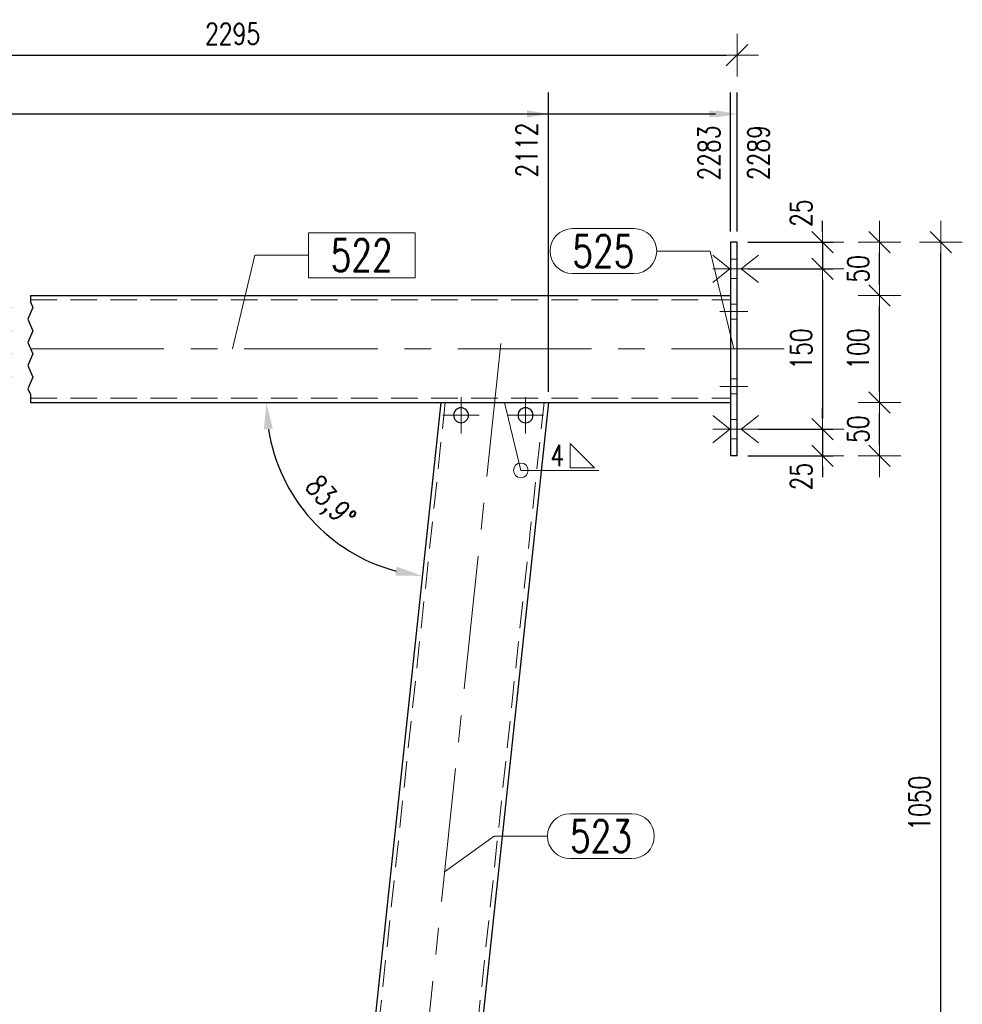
# Model space of a CAD drawing. Header units: millimetres. Extents: x -870 to -358, y 12812 to 13184.
# Tile 14 of 33: x -779 to -690, y 12907 to 12999. Entities that reach past the tile are written whole.
import ezdxf

# ---------------------------------------------------------------- set-up
doc = ezdxf.new("R2010")
doc.units = ezdxf.units.MM
doc.header["$LTSCALE"] = 10
doc.linetypes.add('HIDDEN', pattern=[0.375, 0.25, -0.125])
doc.linetypes.add('MITTE', pattern=[2, 1.25, -0.25, 0.25, -0.25])
doc.layers.get('Defpoints').update_dxf_attribs({"color": 1})
for name, color, linetype, lineweight in [('PS_Bolt', 4, 'Continuous', 13), ('PS_DIM', 4, 'Continuous', 13), ('PS_Hidden', 2, 'HIDDEN', 9), ('PS_Mid', 5, 'MITTE', 15), ('PS_Pos', 1, 'Continuous', 15), ('PS_Shape', 161, 'Continuous', 30), ('PS_SOLID', 7, 'Continuous', 30), ('PS_Weld', 1, 'Continuous', 9)]:
    doc.layers.add(name, color=color, linetype=linetype, lineweight=lineweight)
doc.styles.add('simplex', font='simplex.shx', dxfattribs={"width": 0.75})
doc.dimstyles.new('1_10_GŁ_DS1-LS10', dxfattribs={"dimtxt": 2, "dimasz": 2, "dimexe": 2, "dimexo": 1, "dimgap": 1, "dimtad": 1, "dimjust": 4, "dimdec": 0, "dimlfac": 10, "dimtxsty": 'simplex', "dimblk1": 'NONE', "dimsah": 1, "dimcen": 2, "dimclrd": 256, "dimclre": 256, "dimclrt": 3, "dimadec": 1, "dimazin": 0, "dimtfac": 1, "dimtdec": 0, "dimtmove": 2, "dimatfit": 3, "dimfxl": 1, "dimarcsym": 0})
doc.dimstyles.new('1_10_PRZ', dxfattribs={"dimtxt": 2, "dimasz": 1, "dimexe": 2, "dimexo": 5, "dimgap": 1, "dimtad": 1, "dimdec": 0, "dimlfac": 10, "dimtxsty": 'simplex', "dimblk": 'dimznak', "dimcen": 2, "dimse1": 1, "dimse2": 1, "dimclrt": 3, "dimadec": 1, "dimazin": 0, "dimtfac": 1, "dimtdec": 0, "dimtix": 1, "dimtmove": 2, "dimatfit": 3, "dimldrblk": 'dim-grot', "dimfxl": 1, "dimarcsym": 0})
doc.dimstyles.new('1_10_SC', dxfattribs={"dimtxt": 2, "dimasz": 1, "dimexe": 1, "dimexo": 1, "dimgap": 1, "dimtad": 1, "dimdec": 0, "dimlfac": 10, "dimtxsty": 'simplex', "dimblk": 'dimznak', "dimcen": 2, "dimclrd": 256, "dimclre": 256, "dimclrt": 3, "dimadec": 1, "dimazin": 0, "dimtfac": 1, "dimtdec": 0, "dimtix": 1, "dimtmove": 2, "dimatfit": 3, "dimldrblk": 'dim-grot', "dimfxl": 1, "dimarcsym": 0})
doc.dimstyles.new('średnice', dxfattribs={"dimtxt": 2, "dimasz": 2.5, "dimexe": 1, "dimexo": 1, "dimgap": 1, "dimtad": 1, "dimdec": 0, "dimlfac": 10, "dimtxsty": 'simplex', "dimcen": 2, "dimclrd": 256, "dimclre": 256, "dimclrt": 3, "dimadec": 1, "dimazin": 0, "dimtfac": 1, "dimtdec": 0, "dimtix": 1, "dimtmove": 1, "dimatfit": 0, "dimfxl": 1, "dimarcsym": 0})

# ---------------------------------------------------------------- blocks, each defined once
blk = doc.blocks.new('*D47')
at = {"layer": 'Defpoints', "color": 0, "transparency": 16777216}
for p in [(-729.228, 12990.671), (-805.37, 12963.671), (-729.228, 12963.671)]:
    blk.add_point(p, dxfattribs=at)
at = {"layer": 'PS_DIM', "lineweight": -2, "transparency": 16777216}
for p, q in [((-805.37, 12964.671), (-805.37, 12992.671)), ((-729.228, 12964.671), (-729.228, 12992.671)), ((-805.37, 12990.671), (-731.228, 12990.671))]:
    blk.add_line(p, q, dxfattribs=at)
at = {"layer": 'PS_DIM', "transparency": 16777216}
blk.add_solid([(-731.228, 12991.005), (-731.228, 12990.338), (-729.228, 12990.671)], dxfattribs=at)
at = {"layer": 'PS_DIM', "color": 3, "transparency": 16777216, "insert": (-731.248, 12987.294), "char_height": 2, "attachment_point": 5, "rotation": 90, "style": 'simplex'}
blk.add_mtext('2112', dxfattribs=at)
blk = doc.blocks.new('_None')
blk = doc.blocks.new('*D48')
at = {"layer": 'Defpoints', "color": 0, "transparency": 16777216}
for p in [(-712.175, 12990.671), (-712.175, 12978.671), (-805.37, 12963.671)]:
    blk.add_point(p, dxfattribs=at)
at = {"layer": 'PS_DIM', "lineweight": -2, "transparency": 16777216}
for p, q in [((-805.37, 12964.671), (-805.37, 12992.671)), ((-712.175, 12979.671), (-712.175, 12992.671)), ((-805.37, 12990.671), (-714.175, 12990.671))]:
    blk.add_line(p, q, dxfattribs=at)
at = {"layer": 'PS_DIM', "transparency": 16777216}
blk.add_solid([(-714.175, 12991.005), (-714.175, 12990.338), (-712.175, 12990.671)], dxfattribs=at)
at = {"layer": 'PS_DIM', "color": 3, "transparency": 16777216, "insert": (-714.195, 12987.008), "char_height": 2, "attachment_point": 5, "rotation": 90, "style": 'simplex'}
blk.add_mtext('2283', dxfattribs=at)
blk = doc.blocks.new('*D49')
at = {"layer": 'Defpoints', "color": 0, "transparency": 16777216}
for p in [(-711.575, 12990.671), (-711.575, 12978.671), (-805.37, 12963.671)]:
    blk.add_point(p, dxfattribs=at)
at = {"layer": 'PS_DIM', "lineweight": -2, "transparency": 16777216}
for p, q in [((-805.37, 12964.671), (-805.37, 12992.671)), ((-711.575, 12979.671), (-711.575, 12992.671)), ((-805.37, 12990.671), (-713.575, 12990.671))]:
    blk.add_line(p, q, dxfattribs=at)
at = {"layer": 'PS_DIM', "transparency": 16777216}
blk.add_solid([(-713.575, 12991.005), (-713.575, 12990.338), (-711.575, 12990.671)], dxfattribs=at)
at = {"layer": 'PS_DIM', "color": 3, "transparency": 16777216, "insert": (-709.555, 12987.044), "char_height": 2, "attachment_point": 5, "rotation": 90, "style": 'simplex'}
blk.add_mtext('2289', dxfattribs=at)
blk = doc.blocks.new('dimznak')
at = {"color": 0}
for points in [[(0, 2), (0, -2)], [(-2, 0), (2, 0)]]:
    blk.add_lwpolyline(points, dxfattribs=at)
at = {"color": 2}
blk.add_lwpolyline([(1, 1), (-1, -1)], dxfattribs=at)
blk = doc.blocks.new('*D50')
at = {"layer": 'Defpoints', "color": 0, "transparency": 16777216}
for p in [(-711.575, 12978.671), (-692.495, 12978.671), (-733.808, 12873.645)]:
    blk.add_point(p, dxfattribs=at)
at = {"layer": 'PS_DIM', "color": 0, "lineweight": -2, "transparency": 16777216}
blk.add_line((-692.495, 12874.645), (-692.495, 12977.671), dxfattribs=at)
for p, rotation in [((-692.495, 12978.671), 90), ((-692.495, 12873.645), 270)]:
    blk.add_blockref('dimznak', p, dxfattribs=dict(at, rotation=rotation))
at = {"layer": 'PS_DIM', "color": 3, "transparency": 16777216, "insert": (-694.495, 12926.158), "char_height": 2, "attachment_point": 5, "rotation": 90, "style": 'simplex'}
blk.add_mtext('1050', dxfattribs=at)
blk = doc.blocks.new('dim-grot')
blk.add_hatch(color=256).paths.add_polyline_path([(0, 0), (-2, 0.5), (-2, -0.5)])
blk.add_lwpolyline([(0, 0), (-2, 0.5), (-2, -0.5), (0, 0)])
blk = doc.blocks.new('*D66')
at = {"layer": 'Defpoints', "color": 0, "transparency": 16777216}
for p in [(-711.575, 12978.671), (-711.575, 12976.171), (-703.575, 12976.171)]:
    blk.add_point(p, dxfattribs=at)
at = {"layer": 'PS_DIM', "lineweight": -2, "transparency": 16777216}
for p, q in [((-703.575, 12979.671), (-703.575, 12980.671)), ((-710.575, 12978.671), (-702.575, 12978.671)), ((-703.575, 12978.671), (-703.575, 12976.171)), ((-710.575, 12976.171), (-702.575, 12976.171)), ((-703.575, 12975.171), (-703.575, 12974.171))]:
    blk.add_line(p, q, dxfattribs=at)
for p, rotation in [((-703.575, 12978.671), 270), ((-703.575, 12976.171), 90)]:
    blk.add_blockref('dimznak', p, dxfattribs=dict(at, rotation=rotation))
at = {"layer": 'PS_DIM', "color": 3, "transparency": 16777216, "insert": (-705.575, 12981.38), "char_height": 2, "attachment_point": 5, "rotation": 90, "style": 'simplex'}
blk.add_mtext('25', dxfattribs=at)
blk = doc.blocks.new('*D67')
at = {"layer": 'Defpoints', "color": 0, "transparency": 16777216}
for p in [(-711.575, 12976.171), (-710.575, 12961.171), (-703.575, 12961.171)]:
    blk.add_point(p, dxfattribs=at)
at = {"layer": 'PS_DIM', "lineweight": -2, "transparency": 16777216}
for p, q in [((-710.575, 12976.171), (-702.575, 12976.171)), ((-703.575, 12975.171), (-703.575, 12962.171)), ((-709.575, 12961.171), (-702.575, 12961.171))]:
    blk.add_line(p, q, dxfattribs=at)
for p, rotation in [((-703.575, 12976.171), 90), ((-703.575, 12961.171), 270)]:
    blk.add_blockref('dimznak', p, dxfattribs=dict(at, rotation=rotation))
at = {"layer": 'PS_DIM', "color": 3, "transparency": 16777216, "insert": (-705.575, 12968.671), "char_height": 2, "attachment_point": 5, "rotation": 90, "style": 'simplex'}
blk.add_mtext('150', dxfattribs=at)
blk = doc.blocks.new('*D68')
at = {"layer": 'Defpoints', "color": 0, "transparency": 16777216}
for p in [(-710.575, 12961.171), (-711.575, 12958.671), (-703.575, 12958.671)]:
    blk.add_point(p, dxfattribs=at)
at = {"layer": 'PS_DIM', "lineweight": -2, "transparency": 16777216}
for p, q in [((-703.575, 12962.171), (-703.575, 12963.171)), ((-709.575, 12961.171), (-702.575, 12961.171)), ((-703.575, 12961.171), (-703.575, 12958.671)), ((-710.575, 12958.671), (-702.575, 12958.671)), ((-703.575, 12957.671), (-703.575, 12956.671))]:
    blk.add_line(p, q, dxfattribs=at)
for p, rotation in [((-703.575, 12961.171), 270), ((-703.575, 12958.671), 90)]:
    blk.add_blockref('dimznak', p, dxfattribs=dict(at, rotation=rotation))
at = {"layer": 'PS_DIM', "color": 3, "transparency": 16777216, "insert": (-705.575, 12956.728), "char_height": 2, "attachment_point": 5, "rotation": 90, "style": 'simplex'}
blk.add_mtext('25', dxfattribs=at)
blk = doc.blocks.new('*D69')
at = {"layer": 'Defpoints', "color": 0, "transparency": 16777216}
for p in [(-712.175, 12963.671), (-698.237, 12963.671), (-711.575, 12958.671)]:
    blk.add_point(p, dxfattribs=at)
at = {"layer": 'PS_DIM', "color": 0, "lineweight": -2, "transparency": 16777216}
blk.add_line((-698.237, 12959.671), (-698.237, 12962.671), dxfattribs=at)
for p, rotation in [((-698.237, 12963.671), 90), ((-698.237, 12958.671), 270)]:
    blk.add_blockref('dimznak', p, dxfattribs=dict(at, rotation=rotation))
at = {"layer": 'PS_DIM', "color": 3, "transparency": 16777216, "insert": (-700.237, 12961.171), "char_height": 2, "attachment_point": 5, "rotation": 90, "style": 'simplex'}
blk.add_mtext('50', dxfattribs=at)
blk = doc.blocks.new('*D70')
at = {"layer": 'Defpoints', "color": 0, "transparency": 16777216}
for p in [(-712.175, 12973.671), (-698.237, 12973.671), (-712.175, 12963.671)]:
    blk.add_point(p, dxfattribs=at)
at = {"layer": 'PS_DIM', "color": 0, "lineweight": -2, "transparency": 16777216}
blk.add_line((-698.237, 12964.671), (-698.237, 12972.671), dxfattribs=at)
for p, rotation in [((-698.237, 12973.671), 90), ((-698.237, 12963.671), 270)]:
    blk.add_blockref('dimznak', p, dxfattribs=dict(at, rotation=rotation))
at = {"layer": 'PS_DIM', "color": 3, "transparency": 16777216, "insert": (-700.237, 12968.671), "char_height": 2, "attachment_point": 5, "rotation": 90, "style": 'simplex'}
blk.add_mtext('100', dxfattribs=at)
blk = doc.blocks.new('*D71')
at = {"layer": 'Defpoints', "color": 0, "transparency": 16777216}
for p in [(-711.575, 12978.671), (-698.237, 12978.671), (-712.175, 12973.671)]:
    blk.add_point(p, dxfattribs=at)
at = {"layer": 'PS_DIM', "color": 0, "lineweight": -2, "transparency": 16777216}
blk.add_line((-698.237, 12974.671), (-698.237, 12977.671), dxfattribs=at)
for p, rotation in [((-698.237, 12978.671), 90), ((-698.237, 12973.671), 270)]:
    blk.add_blockref('dimznak', p, dxfattribs=dict(at, rotation=rotation))
at = {"layer": 'PS_DIM', "color": 3, "transparency": 16777216, "insert": (-700.237, 12976.171), "char_height": 2, "attachment_point": 5, "rotation": 90, "style": 'simplex'}
blk.add_mtext('50', dxfattribs=at)
blk = doc.blocks.new('*D72')
at = {"layer": 'Defpoints', "color": 0, "transparency": 16777216}
for p in [(-777.695, 12963.671), (-739.285, 12963.671), (-712.175, 12963.671), (-753.71, 12956.011), (-748.66, 12875.833)]:
    blk.add_point(p, dxfattribs=at)
at = {"layer": 'PS_DIM', "lineweight": -2, "transparency": 16777216}
blk.add_arc((-739.285, 12963.671), 16.333, 188.77849, 255.12951, dxfattribs=at)
at = {"layer": 'PS_DIM', "transparency": 16777216}
for points in [[(-755.842, 12961.147), (-755.011, 12961.21), (-755.618, 12963.671)], [(-743.401, 12948.295), (-743.552, 12947.475), (-741.018, 12947.43)]]:
    blk.add_solid(points, dxfattribs=at)
at = {"layer": 'PS_DIM', "color": 3, "transparency": 16777216, "insert": (-749.802, 12954.216), "char_height": 2, "attachment_point": 5, "rotation": 311.954, "style": 'simplex'}
blk.add_mtext('83,9°', dxfattribs=at)
blk = doc.blocks.new('*D89')
at = {"layer": 'Defpoints', "color": 0, "transparency": 16777216}
for p in [(-711.575, 12996.177), (-805.97, 12978.671), (-711.575, 12978.671)]:
    blk.add_point(p, dxfattribs=at)
at = {"layer": 'PS_DIM', "color": 0, "lineweight": -2, "transparency": 16777216}
blk.add_line((-804.97, 12996.177), (-712.575, 12996.177), dxfattribs=at)
at = {"layer": 'PS_DIM', "color": 0, "lineweight": -2, "transparency": 16777216, "rotation": 180}
blk.add_blockref('dimznak', (-805.97, 12996.177), dxfattribs=at)
at = {"layer": 'PS_DIM', "color": 0, "lineweight": -2, "transparency": 16777216}
blk.add_blockref('dimznak', (-711.575, 12996.177), dxfattribs=at)
at = {"layer": 'PS_DIM', "color": 3, "transparency": 16777216, "insert": (-758.773, 12998.177), "char_height": 2, "attachment_point": 5, "style": 'simplex'}
blk.add_mtext('2295', dxfattribs=at)
blk = doc.blocks.new('*X162')
at = {"color": 1}
for p, q in [((-779.695, 12973.671), (-779.695, 12973.083)), ((-777.695, 12973.671), (-777.695, 12973.083)), ((-779.695, 12973.083), (-779.466, 12972.541)), ((-777.695, 12973.083), (-777.466, 12972.541)), ((-779.466, 12972.541), (-779.924, 12971.458)), ((-777.466, 12972.541), (-777.924, 12971.458)), ((-779.924, 12971.458), (-779.466, 12970.374)), ((-777.924, 12971.458), (-777.466, 12970.374)), ((-779.466, 12970.374), (-779.924, 12969.29)), ((-777.466, 12970.374), (-777.924, 12969.29)), ((-779.924, 12969.29), (-779.466, 12968.207)), ((-777.924, 12969.29), (-777.466, 12968.207)), ((-779.466, 12968.207), (-779.924, 12967.123)), ((-777.466, 12968.207), (-777.924, 12967.123)), ((-779.924, 12967.123), (-779.466, 12966.04)), ((-777.924, 12967.123), (-777.466, 12966.04)), ((-779.466, 12966.04), (-779.924, 12964.956)), ((-777.466, 12966.04), (-777.924, 12964.956)), ((-779.924, 12964.956), (-779.695, 12964.414)), ((-779.695, 12964.414), (-779.695, 12963.671)), ((-777.924, 12964.956), (-777.695, 12964.414)), ((-777.695, 12964.414), (-777.695, 12963.671))]:
    blk.add_line(p, q, dxfattribs=at)
at = {"layer": 'PS_Hidden', "color": 2, "linetype": 'HIDDEN'}
for p, q in [((-805.37, 12977.071), (-805.97, 12977.071)), ((-712.175, 12977.071), (-711.575, 12977.071)), ((-805.37, 12975.271), (-805.97, 12975.271)), ((-712.175, 12975.271), (-711.575, 12975.271)), ((-805.97, 12972.871), (-805.37, 12972.871)), ((-805.37, 12973.271), (-779.695, 12973.271)), ((-777.695, 12973.271), (-712.175, 12973.271)), ((-711.575, 12972.871), (-712.175, 12972.871)), ((-805.97, 12971.471), (-805.37, 12971.471)), ((-711.575, 12971.471), (-712.175, 12971.471)), ((-805.97, 12965.871), (-805.37, 12965.871)), ((-711.575, 12965.871), (-712.175, 12965.871)), ((-805.97, 12964.471), (-805.37, 12964.471)), ((-711.575, 12964.471), (-712.175, 12964.471)), ((-805.37, 12964.071), (-779.695, 12964.071)), ((-777.695, 12964.071), (-712.175, 12964.071)), ((-738.882, 12963.671), (-748.262, 12875.791)), ((-729.63, 12963.671), (-739.114, 12874.814)), ((-805.37, 12962.071), (-805.97, 12962.071)), ((-712.175, 12962.071), (-711.575, 12962.071)), ((-805.37, 12960.271), (-805.97, 12960.271)), ((-712.175, 12960.271), (-711.575, 12960.271)), ((-752.04, 12876.194), (-752.104, 12875.597)), ((-750.251, 12876.003), (-750.314, 12875.406)), ((-747.928, 12875.152), (-747.864, 12875.748)), ((-746.536, 12875.003), (-746.472, 12875.6)), ((-740.967, 12874.409), (-740.904, 12875.005)), ((-739.575, 12874.26), (-739.512, 12874.857)), ((-737.125, 12874.602), (-737.189, 12874.005)), ((-735.335, 12874.411), (-735.399, 12873.814))]:
    blk.add_line(p, q, dxfattribs=at)
at = {"layer": 'PS_Mid', "color": 5, "linetype": 'MITTE'}
for p, q in [((-806.97, 12976.171), (-804.37, 12976.171)), ((-710.575, 12976.171), (-713.175, 12976.171)), ((-804.37, 12972.171), (-806.97, 12972.171)), ((-713.175, 12972.171), (-710.575, 12972.171)), ((-733.669, 12969.174), (-744.218, 12870.331)), ((-810.37, 12968.671), (-779.695, 12968.671)), ((-777.695, 12968.671), (-707.175, 12968.671)), ((-804.37, 12965.171), (-806.97, 12965.171)), ((-713.175, 12965.171), (-710.575, 12965.171)), ((-737.401, 12964.171), (-737.401, 12960.771)), ((-737.401, 12964.171), (-737.401, 12960.771)), ((-731.367, 12964.171), (-731.367, 12960.771)), ((-731.367, 12964.171), (-731.367, 12960.771)), ((-735.701, 12962.471), (-739.101, 12962.471)), ((-735.701, 12962.471), (-739.101, 12962.471)), ((-729.667, 12962.471), (-733.067, 12962.471)), ((-729.667, 12962.471), (-733.067, 12962.471)), ((-806.97, 12961.171), (-804.37, 12961.171)), ((-710.575, 12961.171), (-713.175, 12961.171)), ((-751.315, 12874.507), (-751.039, 12877.093)), ((-747.062, 12876.668), (-747.338, 12874.083)), ((-740.101, 12875.925), (-740.377, 12873.34)), ((-736.4, 12872.916), (-736.124, 12875.501))]:
    blk.add_line(p, q, dxfattribs=at)
at = {"layer": 'PS_SOLID', "color": 7, "linetype": 'Continuous'}
for p, q in [((-805.97, 12958.671), (-805.97, 12978.671)), ((-805.97, 12978.671), (-805.37, 12978.671)), ((-805.37, 12958.671), (-805.37, 12978.671)), ((-711.575, 12978.671), (-712.175, 12978.671)), ((-712.175, 12978.671), (-712.175, 12958.671)), ((-711.575, 12958.671), (-711.575, 12978.671)), ((-805.37, 12973.671), (-779.695, 12973.671)), ((-777.695, 12973.671), (-712.175, 12973.671)), ((-805.37, 12963.671), (-779.695, 12963.671)), ((-777.695, 12963.671), (-712.175, 12963.671)), ((-739.285, 12963.671), (-748.66, 12875.833)), ((-739.285, 12963.671), (-729.228, 12963.671)), ((-729.228, 12963.671), (-738.716, 12874.772)), ((-805.97, 12958.671), (-805.37, 12958.671)), ((-711.575, 12958.671), (-712.175, 12958.671)), ((-753.695, 12875.767), (-753.631, 12876.364)), ((-733.744, 12874.241), (-753.631, 12876.364)), ((-753.695, 12875.767), (-733.808, 12873.645)), ((-733.808, 12873.645), (-733.744, 12874.241))]:
    blk.add_line(p, q, dxfattribs=at)
at = {"layer": 'PS_SOLID', "color": 7, "extrusion": (0, 0, -1)}
for centre in [(737.401, 12962.471), (731.367, 12962.471)]:
    blk.add_circle(centre, 0.7, dxfattribs=at)
blk = doc.blocks.new('*X163')
at = {"color": 3, "linetype": 'Continuous'}
for p, q in [((-713.85, 12977.451), (-712.25, 12976.171)), ((-709.575, 12977.451), (-711.175, 12976.171)), ((-712.25, 12976.171), (-713.85, 12974.891)), ((-709.575, 12976.171), (-713.85, 12976.171)), ((-711.175, 12976.171), (-709.575, 12974.891))]:
    blk.add_line(p, q, dxfattribs=at)
blk = doc.blocks.new('*X164')
at = {"color": 3, "linetype": 'Continuous'}
for p, q in [((-713.85, 12962.451), (-712.25, 12961.171)), ((-709.575, 12962.451), (-711.175, 12961.171)), ((-712.25, 12961.171), (-713.85, 12959.891)), ((-709.575, 12961.171), (-713.85, 12961.171)), ((-711.175, 12961.171), (-709.575, 12959.891))]:
    blk.add_line(p, q, dxfattribs=at)
blk = doc.blocks.new('*X171')
at = {"color": 1}
for p, q in [((-727.206, 12925.179), (-721.42, 12925.179)), ((-738.944, 12919.752), (-734.306, 12923.079)), ((-734.306, 12923.079), (-729.306, 12923.079)), ((-727.206, 12920.979), (-721.42, 12920.979))]:
    blk.add_line(p, q, dxfattribs=at)
for centre, start, end in [((-727.206, 12923.079), 90, 270), ((-721.42, 12923.079), 270, 90)]:
    blk.add_arc(centre, 2.1, start, end, dxfattribs=at)
at = {"color": 30, "style": 'simplex', "width": 0.75}
blk.add_text('523', height=3, dxfattribs=at).set_placement((-727.206, 12921.579))
blk = doc.blocks.new('*X172')
at = {"color": 1}
for p, q in [((-741.699, 12979.545), (-751.684, 12979.545)), ((-751.684, 12979.545), (-751.684, 12975.345)), ((-741.699, 12975.345), (-741.699, 12979.545)), ((-758.773, 12968.671), (-756.684, 12977.445)), ((-756.684, 12977.445), (-751.684, 12977.445)), ((-751.684, 12975.345), (-741.699, 12975.345))]:
    blk.add_line(p, q, dxfattribs=at)
at = {"color": 30, "style": 'simplex', "width": 0.75}
blk.add_text('522', height=3, dxfattribs=at).set_placement((-749.584, 12975.945))
blk = doc.blocks.new('*X173')
at = {"color": 1}
for p, q in [((-726.971, 12979.939), (-721.185, 12979.939)), ((-719.085, 12977.839), (-714.085, 12977.839)), ((-711.875, 12968.671), (-714.085, 12977.839)), ((-726.971, 12975.739), (-721.185, 12975.739))]:
    blk.add_line(p, q, dxfattribs=at)
for centre, start, end in [((-726.971, 12977.839), 90, 270), ((-721.185, 12977.839), 270, 90)]:
    blk.add_arc(centre, 2.1, start, end, dxfattribs=at)
at = {"color": 30, "style": 'simplex', "width": 0.75}
blk.add_text('525', height=3, dxfattribs=at).set_placement((-726.971, 12976.339))
blk = doc.blocks.new('*X231')
at = {"color": 9}
for p, q in [((-733.331, 12963.671), (-731.801, 12957.306)), ((-731.801, 12957.306), (-724.519, 12957.306))]:
    blk.add_line(p, q, dxfattribs=at)
at = {"color": 3}
for p, q in [((-724.901, 12957.536), (-727.201, 12959.836)), ((-727.201, 12959.836), (-727.201, 12957.536)), ((-727.201, 12957.536), (-724.901, 12957.536))]:
    blk.add_line(p, q, dxfattribs=at)
at = {"color": 9}
blk.add_circle((-731.801, 12957.306), 0.69, dxfattribs=at)
at = {"color": 2, "style": 'simplex', "width": 0.75}
blk.add_text('4', height=2, dxfattribs=at).set_placement((-729.041, 12957.706))

msp = doc.modelspace()

# ---------------------------------------------------------------- block references
at = {"layer": 'PS_Bolt', "color": 3}
for name in ['*X163', '*X164']:
    msp.add_blockref(name, (0, 0), dxfattribs=at)
at = {"layer": 'PS_Pos'}
for name in ['*X172', '*X173', '*X171']:
    msp.add_blockref(name, (0, 0), dxfattribs=at)
at = {"layer": 'PS_Shape', "color": 20}
msp.add_blockref('*X162', (0, 0), dxfattribs=at)
at = {"layer": 'PS_Weld'}
msp.add_blockref('*X231', (0, 0), dxfattribs=at)

# ---------------------------------------------------------------- dimensions: what is measured, and where the dimension line sits
at = {"layer": 'PS_DIM'}
dim = msp.add_linear_dim(base=(-711.575, 12996.177), p1=(-805.97, 12978.671), p2=(-711.575, 12978.671), text='2295', dimstyle='1_10_PRZ', dxfattribs=at)
dim.commit()
dim.dimension.update_dxf_attribs({"geometry": '*D89', "text_midpoint": (-758.773, 12998.177)})
for base, p2, text, picture, middle in [((-729.228, 12990.671), (-729.228, 12963.671), '2112', '*D47', (-731.248, 12987.294)), ((-712.175, 12990.671), (-712.175, 12978.671), '2283', '*D48', (-714.195, 12987.008)), ((-711.575, 12990.671), (-711.575, 12978.671), '2289', '*D49', (-709.555, 12987.044))]:
    dim = msp.add_linear_dim(base=base, p1=(-805.37, 12963.671), p2=p2, text=text, dimstyle='1_10_GŁ_DS1-LS10', dxfattribs=at)
    dim.commit()
    dim.dimension.update_dxf_attribs({"geometry": picture, "text_midpoint": middle, "dimtype": 128, "text_rotation": 90})
for base, p1, p2, picture, middle in [((-703.575, 12976.171), (-711.575, 12978.671), (-711.575, 12976.171), '*D66', (-705.575, 12981.38)), ((-703.575, 12958.671), (-710.575, 12961.171), (-711.575, 12958.671), '*D68', (-705.575, 12956.728))]:
    dim = msp.add_linear_dim(base=base, p1=p1, p2=p2, angle=90, dimstyle='1_10_SC', dxfattribs=at)
    dim.commit()
    dim.dimension.update_dxf_attribs({"geometry": picture, "text_midpoint": middle, "dimtype": 128})
for base, p1, p2, dimstyle, picture, middle in [((-692.495, 12978.671), (-733.808, 12873.645), (-711.575, 12978.671), '1_10_PRZ', '*D50', (-694.495, 12926.158)), ((-698.237, 12978.671), (-712.175, 12973.671), (-711.575, 12978.671), '1_10_PRZ', '*D71', (-700.237, 12976.171)), ((-703.575, 12961.171), (-711.575, 12976.171), (-710.575, 12961.171), '1_10_SC', '*D67', (-705.575, 12968.671)), ((-698.237, 12973.671), (-712.175, 12963.671), (-712.175, 12973.671), '1_10_PRZ', '*D70', (-700.237, 12968.671)), ((-698.237, 12963.671), (-711.575, 12958.671), (-712.175, 12963.671), '1_10_PRZ', '*D69', (-700.237, 12961.171))]:
    dim = msp.add_linear_dim(base=base, p1=p1, p2=p2, angle=90, dimstyle=dimstyle, dxfattribs=at)
    dim.commit()
    dim.dimension.update_dxf_attribs({"geometry": picture, "text_midpoint": middle})
dim = msp.add_angular_dim_2l(base=(-753.71, 12956.011), line1=((-739.285, 12963.671), (-748.66, 12875.833)), line2=((-777.695, 12963.671), (-712.175, 12963.671)), dimstyle='średnice', dxfattribs=at)
dim.commit()
dim.dimension.update_dxf_attribs({"geometry": '*D72', "text_midpoint": (-749.802, 12954.216)})

doc.saveas('drawing.dxf')
